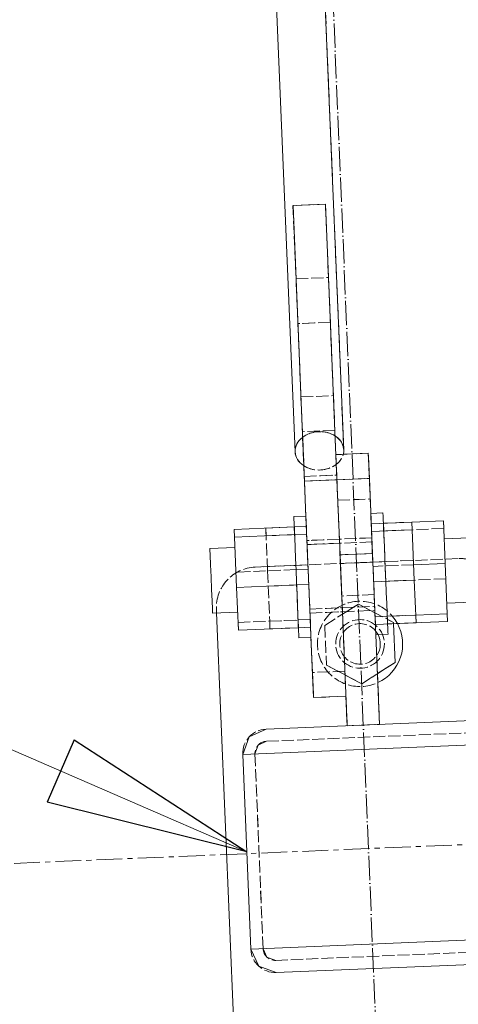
# Model space of a CAD drawing. Header units: millimetres. Extents: x -15129 to 9171, y -18789 to 5877.
# Tile 60 of 256: x -11615 to -11507, y -12719 to -12477. Entities that reach past the tile are written whole.
import ezdxf

# ---------------------------------------------------------------- set-up
doc = ezdxf.new("R2010")
doc.units = ezdxf.units.MM
for name, pattern in [('ACAD_ISO02W100', [15, 12, -3]), ('ACAD_ISO04W100', [30, 24, -3, 0, -3]), ('CENTER', [50.8, 31.75, -6.35, 6.35, -6.35])]:
    doc.linetypes.add(name, pattern=pattern)
for name, color, linetype in [('AS_Belki', 145, 'Continuous'), ('AS_Blachy', 30, 'Continuous'), ('AS_Kotwy', 9, 'Continuous'), ('AS_Siatki', 72, 'Continuous'), ('AS_Sruby', 9, 'Continuous')]:
    doc.layers.add(name, color=color, linetype=linetype)

msp = doc.modelspace()

# ---------------------------------------------------------------- linework, layer by layer
at = {"color": 7, "lineweight": 13}
msp.add_line((-11558.72, -12681.9), (-11904.73, -12531.74), dxfattribs=at)
at = {"color": 5, "linetype": 'CENTER', "lineweight": 13, "ltscale": 0.2}
msp.add_line((-12773.29, -12733.01, 76020), (-9395.59, -12592.13, 38010), dxfattribs=at)
at = {"color": 0, "linetype": 'ByBlock', "lineweight": -2}
for p, q in [((-11601.27, -12654.35), (-11607.91, -12669.64)), ((-11601.27, -12654.35), (-11558.72, -12681.9)), ((-11558.72, -12681.9), (-11607.91, -12669.64))]:
    msp.add_line(p, q, dxfattribs=at)
at = {"layer": 'AS_Belki', "color": 145, "linetype": 'Continuous', "lineweight": 13, "ltscale": 0.25}
for p, q in [((-11566.3, -12116.5), (-11546.82, -12583.4)), ((-11534.83, -12582.9), (-11552.1, -12168.91)), ((-11558.54, -12302.47), (-11546.83, -12583.4)), ((-11553.98, -12651.68), (-9498.01, -12565.93)), ((-9491.77, -12571.67), (-11559.72, -12657.92)), ((-11557.72, -12705.88), (-9489.77, -12619.63)), ((-11551.48, -12711.63), (-9495.51, -12625.88)), ((-11558.14, -12653.61), (-11559.72, -12657.92)), ((-11558.14, -12653.61), (-11559.72, -12657.92)), ((-11553.98, -12651.68), (-11558.14, -12653.61)), ((-11559.72, -12657.92), (-11557.72, -12705.88)), ((-11559.72, -12657.92), (-11557.72, -12705.88)), ((-11557.72, -12705.88), (-11555.79, -12710.05)), ((-11555.79, -12710.05), (-11551.48, -12711.63))]:
    msp.add_line(p, q, dxfattribs=at)
at = {"layer": 'AS_Belki', "color": 84, "linetype": 'ACAD_ISO02W100', "lineweight": 13, "ltscale": 0.25}
for p, q in [((-11534.84, -12582.9), (-11546.55, -12301.97)), ((-11551.6, -12708.63), (-9495.63, -12622.88)), ((-11553.85, -12654.67), (-11472.1, -12651.26)), ((-11553.85, -12654.67), (-11505.89, -12652.67)), ((-11555.93, -12655.64), (-11556.72, -12657.8)), ((-11553.85, -12654.67), (-11555.93, -12655.64)), ((-11554.73, -12705.76), (-11556.73, -12657.8)), ((-11556.72, -12657.8), (-11554.72, -12705.76)), ((-11553.76, -12707.84), (-11554.73, -12705.76)), ((-11554.72, -12705.76), (-11553.76, -12707.84)), ((-11553.76, -12707.84), (-11551.6, -12708.63)), ((-11551.6, -12708.63), (-11553.76, -12707.84))]:
    msp.add_line(p, q, dxfattribs=at)
at = {"layer": 'AS_Belki', "color": 84, "linetype": 'ACAD_ISO02W100', "lineweight": 13, "ltscale": 0.25, "extrusion": (-0.025724, 0.61695, 0.786582)}
msp.add_arc((12055.03, 9510.9, -7466.29), 6, 47.3551, 360, dxfattribs=at)
at = {"layer": 'AS_Belki', "color": 84, "linetype": 'ACAD_ISO02W100', "lineweight": 13, "ltscale": 0.25, "extrusion": (0.025739, -0.616949, 0.786582)}
for start, end in [(47.3552, 132.6447), (227.3552, 345.6716)]:
    msp.add_arc((-12055.31, -9510.67, 7466.11), 6, start, end, dxfattribs=at)
at = {"layer": 'AS_Belki', "color": 145, "linetype": 'Continuous', "lineweight": 13, "ltscale": 0.25, "extrusion": (0.025739, -0.616949, 0.786582)}
for start, end in [(132.6447, 227.3552), (345.6716, 47.3552)]:
    msp.add_arc((-12055.31, -9510.67, 7466.11), 6, start, end, dxfattribs=at)
at = {"layer": 'AS_Belki', "color": 145, "linetype": 'Continuous', "lineweight": 13, "ltscale": 0.25, "extrusion": (-0.025724, 0.61695, 0.786582)}
msp.add_arc((12055.03, 9510.9, -7466.29), 6, 360, 47.3551, dxfattribs=at)
at = {"layer": 'AS_Belki', "color": 84, "linetype": 'ACAD_ISO02W100', "lineweight": 13, "ltscale": 0.25, "extrusion": (-3.05884e-14, 8.72921e-15, -1)}
msp.add_arc((11553.73, -12657.67), 6, 357.6117, 87.6117, dxfattribs=at)
at = {"layer": 'AS_Belki', "color": 84, "linetype": 'ACAD_ISO02W100', "lineweight": 13, "ltscale": 0.25}
for centre, start, end in [((-11553.73, -12657.67), 92.3883, 182.3883), ((-11551.73, -12705.63), 182.3883, 272.3883)]:
    msp.add_arc(centre, 3, start, end, dxfattribs=at)
at = {"layer": 'AS_Belki', "color": 84, "linetype": 'ACAD_ISO02W100', "lineweight": 13, "ltscale": 0.25, "extrusion": (-1.41938e-14, -4.32616e-14, -1)}
msp.add_arc((11551.73, -12705.63), 6, 267.6117, 357.6117, dxfattribs=at)
at = {"layer": 'AS_Blachy', "color": 84, "linetype": 'ACAD_ISO02W100', "lineweight": 13, "ltscale": 0.25}
for p, q in [((-11543.54, -12522.56), (-11547.36, -12522.72)), ((-11546.6, -12540.79), (-11547.36, -12522.72)), ((-11539.36, -12522.39), (-11543.54, -12522.56)), ((-11538.61, -12540.46), (-11539.36, -12522.39)), ((-11546.14, -12551.8), (-11546.6, -12540.79)), ((-11546.59, -12540.79), (-11538.6, -12540.46)), ((-11546.59, -12540.79), (-11538.61, -12540.46)), ((-11538.15, -12551.47), (-11538.61, -12540.46)), ((-11545.39, -12569.87), (-11546.14, -12551.8)), ((-11538.14, -12551.46), (-11546.13, -12551.8)), ((-11542.08, -12551.63), (-11546.13, -12551.8)), ((-11538.15, -12551.47), (-11542.08, -12551.63)), ((-11537.4, -12569.54), (-11538.15, -12551.47)), ((-11537.39, -12569.54), (-11538.14, -12551.46)), ((-11544.69, -12586.72), (-11545.39, -12569.87)), ((-11545.38, -12569.87), (-11537.39, -12569.54)), ((-11545.38, -12569.87), (-11537.4, -12569.54)), ((-11536.69, -12586.4), (-11537.4, -12569.54)), ((-11545.02, -12578.43), (-11545.16, -12575.21)), ((-11537.03, -12578.09), (-11545.02, -12578.43)), ((-11537.04, -12578.1), (-11545.02, -12578.43)), ((-11544.56, -12589.43), (-11545.02, -12578.43)), ((-11536.78, -12584.07), (-11536.79, -12584.07)), ((-11535.37, -12584.01), (-11536.78, -12584.07)), ((-11528.8, -12583.74), (-11535.36, -12584.01)), ((-11528.8, -12583.74), (-11528.65, -12587.37)), ((-11544.68, -12586.73), (-11544.56, -12589.43)), ((-11536.58, -12589.1), (-11536.69, -12586.4)), ((-11536.57, -12589.1), (-11536.68, -12586.39)), ((-11528.65, -12587.37), (-11528.33, -12594.99)), ((-11544.57, -12589.43), (-11544.56, -12589.43)), ((-11544.56, -12589.43), (-11536.57, -12589.1)), ((-11544.56, -12589.43), (-11540.56, -12589.27)), ((-11544.52, -12590.58), (-11544.56, -12589.43)), ((-11544.53, -12590.58), (-11536.53, -12590.25)), ((-11540.56, -12589.27), (-11536.58, -12589.1)), ((-11535.22, -12621.76), (-11536.58, -12589.1)), ((-11536.53, -12590.25), (-11528.54, -12589.92)), ((-11536.32, -12595.32), (-11536.31, -12595.32)), ((-11536.31, -12595.32), (-11528.32, -12594.98)), ((-11536.31, -12595.32), (-11528.33, -12594.99)), ((-11528.33, -12594.99), (-11527.89, -12605.56)), ((-11542.92, -12629.1), (-11544.17, -12599.22)), ((-11543.91, -12605.23), (-11543.92, -12605.23)), ((-11535.91, -12604.9), (-11543.91, -12605.23)), ((-11539.88, -12605.06), (-11543.91, -12605.23)), ((-11535.92, -12604.9), (-11539.88, -12605.06)), ((-11535.91, -12604.9), (-11535.92, -12604.9)), ((-11527.92, -12604.56), (-11535.91, -12604.9)), ((-11527.93, -12604.57), (-11535.91, -12604.9)), ((-11527.51, -12614.57), (-11527.89, -12605.56)), ((-11506.69, -12609.67), (-11556.64, -12611.75)), ((-11527.77, -12608.43), (-11535.76, -12608.76)), ((-11534.01, -12650.84), (-11535.76, -12608.76)), ((-11517.68, -12610.13), (-11524.68, -12610.42)), ((-11553.66, -12611.63), (-11556.64, -12611.75)), ((-11546.65, -12611.34), (-11553.66, -12611.63)), ((-11543.67, -12611.21), (-11546.65, -12611.34)), ((-11543.66, -12611.21), (-11543.67, -12611.21)), ((-11535.66, -12610.88), (-11535.67, -12610.88)), ((-11531.08, -12610.69), (-11535.66, -12610.88)), ((-11527.68, -12610.55), (-11531.08, -12610.69)), ((-11527.67, -12610.55), (-11527.68, -12610.55)), ((-11524.68, -12610.42), (-11527.67, -12610.55)), ((-11527.51, -12614.57), (-11527.35, -12618.56)), ((-11535.34, -12618.9), (-11535.22, -12621.76)), ((-11535.33, -12618.9), (-11535.34, -12618.9)), ((-11527.34, -12618.56), (-11535.33, -12618.9)), ((-11527.35, -12618.56), (-11535.33, -12618.9)), ((-11534, -12650.84), (-11535.33, -12618.9)), ((-11527.23, -12621.43), (-11527.35, -12618.56)), ((-11566.22, -12622.16), (-11566.18, -12623.05)), ((-11566.22, -12622.16), (-11566.18, -12623.05)), ((-11535.18, -12622.76), (-11535.22, -12621.76)), ((-11527.23, -12621.43), (-11527.19, -12622.42)), ((-11543.17, -12623.09), (-11543.16, -12623.09)), ((-11543.16, -12623.09), (-11535.17, -12622.76)), ((-11543.16, -12623.09), (-11539.04, -12622.92)), ((-11539.04, -12622.92), (-11535.18, -12622.76)), ((-11534.93, -12628.78), (-11535.18, -12622.76)), ((-11535.18, -12622.76), (-11535.17, -12622.76)), ((-11535.17, -12622.76), (-11527.17, -12622.42)), ((-11535.17, -12622.76), (-11527.19, -12622.42)), ((-11527.19, -12622.42), (-11526.01, -12650.51)), ((-11534.78, -12632.34), (-11534.93, -12628.78)), ((-11534.57, -12637.4), (-11534.78, -12632.34)), ((-11534.56, -12637.4), (-11542.55, -12637.74)), ((-11534.57, -12637.4), (-11542.55, -12637.74)), ((-11534.35, -12642.69), (-11534.57, -12637.4)), ((-11542.29, -12643.92), (-11538.28, -12643.75)), ((-11534.31, -12643.59), (-11534.35, -12642.69)), ((-11526.01, -12650.51), (-11534.01, -12650.84)), ((-11534, -12650.84), (-11526, -12650.51)), ((-11534, -12650.84), (-11530, -12650.68)), ((-11530, -12650.68), (-11526.34, -12650.52)), ((-11526.34, -12650.52), (-11526.21, -12650.52)), ((-11526.21, -12650.52), (-11526.01, -12650.51))]:
    msp.add_line(p, q, dxfattribs=at)
at = {"layer": 'AS_Blachy', "color": 145, "linetype": 'Continuous', "lineweight": 13, "ltscale": 0.25}
for p, q in [((-11539.35, -12522.39), (-11547.35, -12522.72)), ((-11545.16, -12575.21), (-11547.35, -12522.72)), ((-11539.35, -12522.39), (-11536.52, -12590.25)), ((-11545.16, -12575.21), (-11544.52, -12590.58)), ((-11528.79, -12583.73), (-11536.78, -12584.07)), ((-11528.79, -12583.73), (-11528.75, -12584.63)), ((-11528.75, -12584.63), (-11528.53, -12589.92)), ((-11544.17, -12599.22), (-11544.69, -12586.72)), ((-11544.52, -12590.58), (-11536.52, -12590.25)), ((-11544.15, -12599.46), (-11544.52, -12590.58)), ((-11528.53, -12589.92), (-11536.52, -12590.25)), ((-11536.52, -12590.25), (-11535.75, -12608.76)), ((-11528.53, -12589.92), (-11527.76, -12608.42)), ((-11543.68, -12610.58), (-11544.15, -12599.46)), ((-11527.76, -12608.42), (-11535.75, -12608.76)), ((-11535.75, -12608.76), (-11534, -12650.84)), ((-11527.59, -12612.42), (-11527.76, -12608.42)), ((-11543.2, -12622.24), (-11543.68, -12610.58)), ((-11527.59, -12612.42), (-11526, -12650.51)), ((-11542.76, -12632.67), (-11543.2, -12622.24)), ((-11566.18, -12623.05), (-11561.22, -12742.06)), ((-11542.56, -12637.74), (-11542.92, -12629.1)), ((-11542.44, -12640.28), (-11542.76, -12632.67)), ((-11542.34, -12643.03), (-11542.56, -12637.74)), ((-11542.55, -12637.74), (-11542.56, -12637.74)), ((-11542.29, -12643.92), (-11542.44, -12640.28)), ((-11542.3, -12643.92), (-11542.34, -12643.03)), ((-11542.3, -12643.92), (-11542.29, -12643.92)), ((-11542.29, -12643.92), (-11534.3, -12643.59)), ((-11538.28, -12643.75), (-11534.31, -12643.59)), ((-11534.01, -12650.84), (-11534.31, -12643.59))]:
    msp.add_line(p, q, dxfattribs=at)
at = {"layer": 'AS_Blachy', "color": 84, "linetype": 'ACAD_ISO02W100', "lineweight": 13, "ltscale": 0.25}
msp.add_circle((-11530.83, -12630.69), 6, dxfattribs=at)
for centre, start, end in [((-11506.27, -12619.66), 73.5557, 92.3883), ((-11556.23, -12621.75), 92.3883, 182.3883)]:
    msp.add_arc(centre, 10, start, end, dxfattribs=at)
at = {"layer": 'AS_Kotwy', "color": 84, "linetype": 'ACAD_ISO02W100', "lineweight": 13, "ltscale": 0.25}
for p, q in [((-11539.52, -12626.15), (-11531.24, -12620.9)), ((-11532.41, -12621.65), (-11534.09, -12622.71)), ((-11531.24, -12620.9), (-11532.41, -12621.65)), ((-11531.24, -12620.9), (-11522.56, -12625.45)), ((-11528.25, -12622.47), (-11531.24, -12620.9)), ((-11535.14, -12623.38), (-11535.15, -12623.38)), ((-11534.09, -12622.71), (-11535.14, -12623.38)), ((-11527.16, -12623.04), (-11528.25, -12622.47)), ((-11527.15, -12623.04), (-11527.16, -12623.04)), ((-11522.56, -12625.45), (-11524.09, -12624.64)), ((-11539.52, -12626.15), (-11539.11, -12635.94)), ((-11522.56, -12625.45), (-11522.55, -12625.71)), ((-11522.55, -12625.71), (-11522.56, -12625.45)), ((-11539.11, -12635.94), (-11534.53, -12638.34)), ((-11530.42, -12640.49), (-11539.11, -12635.94)), ((-11522.15, -12635.24), (-11530.42, -12640.49)), ((-11534.53, -12638.34), (-11534.52, -12638.35)), ((-11534.52, -12638.35), (-11530.42, -12640.49)), ((-11530.42, -12640.49), (-11526.54, -12638.02)), ((-11526.54, -12638.02), (-11526.52, -12638.01))]:
    msp.add_line(p, q, dxfattribs=at)
at = {"layer": 'AS_Kotwy', "color": 145, "linetype": 'Continuous', "lineweight": 13, "ltscale": 0.25}
for p in [(-11522.55, -12625.71), (-11526.52, -12638.01)]:
    msp.add_line(p, (-11522.15, -12635.24), dxfattribs=at)
at = {"layer": 'AS_Kotwy', "color": 84, "linetype": 'ACAD_ISO02W100', "lineweight": 13, "ltscale": 0.25}
for radius, start, end in [(10.5, 28.7163, 294.7824), (5, 27.3332, 326.9977)]:
    msp.add_arc((-11530.83, -12630.69), radius, start, end, dxfattribs=at)
at = {"layer": 'AS_Kotwy', "color": 145, "linetype": 'Continuous', "lineweight": 13, "ltscale": 0.25}
for radius, start, end in [(10.5, 294.7824, 28.7137), (5, 326.9977, 27.3332)]:
    msp.add_arc((-11530.83, -12630.69), radius, start, end, dxfattribs=at)
at = {"layer": 'AS_Siatki', "color": 20, "linetype": 'ACAD_ISO04W100', "lineweight": 13, "ltscale": 0.25}
msp.add_line((-11347.6, -17024.7), (-12017.05, -973.9), dxfattribs=at)
at = {"layer": 'AS_Sruby', "color": 145, "linetype": 'Continuous', "lineweight": 13, "ltscale": 0.25}
for p, q in [((-11544.16, -12599.22), (-11547.15, -12599.34)), ((-11547.13, -12599.85), (-11547.15, -12599.34)), ((-11547.09, -12600.92), (-11547.13, -12599.85)), ((-11525.18, -12598.43), (-11528.17, -12598.55)), ((-11525.18, -12598.43), (-11525.18, -12598.49)), ((-11525.18, -12598.49), (-11525.15, -12599.13)), ((-11525.15, -12599.13), (-11525.1, -12600.31)), ((-11525.1, -12600.31), (-11525.08, -12600.91)), ((-11510.29, -12600.35), (-11518.07, -12600.68)), ((-11509.85, -12610.86), (-11510.29, -12600.35)), ((-11547.05, -12601.88), (-11561.84, -12602.5)), ((-11561.84, -12602.5), (-11561.76, -12604.39)), ((-11547.05, -12601.88), (-11554.05, -12602.18)), ((-11547.02, -12602.5), (-11547.09, -12600.92)), ((-11546.94, -12604.53), (-11547.02, -12602.5)), ((-11518.07, -12600.67), (-11528.06, -12601.09)), ((-11528.03, -12601.89), (-11527.99, -12602.98)), ((-11517.99, -12602.57), (-11527.99, -12602.98)), ((-11517.99, -12602.57), (-11518.07, -12600.67)), ((-11517.48, -12614.97), (-11517.99, -12602.57)), ((-11546.97, -12603.77), (-11561.76, -12604.39)), ((-11561.76, -12604.39), (-11561.24, -12616.79)), ((-11546.84, -12606.94), (-11546.94, -12604.53)), ((-11503.91, -12604.56), (-11510.1, -12604.82)), ((-11561.65, -12606.97), (-11567.84, -12607.23)), ((-11567.84, -12607.23), (-11567.83, -12607.46)), ((-11567.83, -12607.46), (-11567.77, -12608.87)), ((-11546.72, -12609.63), (-11546.84, -12606.94)), ((-11567.77, -12608.87), (-11567.68, -12611.24)), ((-11546.61, -12612.49), (-11546.72, -12609.63)), ((-11527.76, -12608.42), (-11527.59, -12612.42)), ((-11567.68, -12611.24), (-11567.55, -12614.21)), ((-11546.48, -12615.43), (-11546.61, -12612.49)), ((-11509.85, -12610.86), (-11517.63, -12611.19)), ((-11509.33, -12623.26), (-11509.85, -12610.86)), ((-11567.55, -12614.21), (-11567.42, -12617.31)), ((-11517.48, -12614.97), (-11527.47, -12615.38)), ((-11517.04, -12625.48), (-11517.48, -12614.97)), ((-11567.42, -12617.31), (-11567.31, -12620.1)), ((-11546.45, -12616.18), (-11561.24, -12616.79)), ((-11561.24, -12616.79), (-11560.8, -12627.3)), ((-11546.36, -12618.32), (-11546.48, -12615.43)), ((-11546.25, -12621.06), (-11546.36, -12618.32)), ((-11567.31, -12620.1), (-11567.22, -12622.13)), ((-11567.22, -12622.13), (-11567.18, -12623.1)), ((-11546.14, -12623.54), (-11546.25, -12621.06)), ((-11509.44, -12620.69), (-11503.25, -12620.43)), ((-11567.18, -12623.1), (-11560.99, -12622.84)), ((-11546.06, -12625.66), (-11546.14, -12623.54)), ((-11517.12, -12623.59), (-11509.33, -12623.26)), ((-11509.26, -12625.15), (-11509.33, -12623.26)), ((-11560.8, -12627.3), (-11546.01, -12626.69)), ((-11545.99, -12627.35), (-11546.06, -12625.66)), ((-11527.03, -12625.9), (-11517.04, -12625.48)), ((-11524.04, -12625.77), (-11509.26, -12625.15)), ((-11524.04, -12625.83), (-11524, -12626.74)), ((-11524, -12626.74), (-11523.96, -12627.8)), ((-11545.94, -12628.53), (-11545.99, -12627.35)), ((-11545.91, -12629.16), (-11545.94, -12628.53)), ((-11545.91, -12629.23), (-11542.91, -12629.1)), ((-11545.91, -12629.23), (-11545.91, -12629.16)), ((-11526.92, -12628.44), (-11523.94, -12628.31)), ((-11523.96, -12627.8), (-11523.94, -12628.31))]:
    msp.add_line(p, q, dxfattribs=at)
at = {"layer": 'AS_Sruby', "color": 84, "linetype": 'ACAD_ISO02W100', "lineweight": 13, "ltscale": 0.25}
for p, q in [((-11528.17, -12598.55), (-11528.18, -12598.55)), ((-11510.21, -12602.24), (-11510.29, -12600.35)), ((-11561.84, -12602.5), (-11561.76, -12604.39)), ((-11554.05, -12602.18), (-11553.97, -12604.07)), ((-11554.05, -12602.18), (-11553.61, -12612.69)), ((-11544.06, -12601.76), (-11547.05, -12601.88)), ((-11546.97, -12603.77), (-11547.05, -12601.88)), ((-11543.87, -12606.26), (-11544.06, -12601.76)), ((-11528.06, -12601.09), (-11528.03, -12601.89)), ((-11518.07, -12600.68), (-11525.08, -12600.97)), ((-11525.08, -12600.91), (-11525.03, -12601.99)), ((-11525.08, -12600.97), (-11525, -12602.86)), ((-11525.08, -12600.97), (-11524.98, -12603.24)), ((-11525.03, -12601.99), (-11524.95, -12604.11)), ((-11510.21, -12602.24), (-11525, -12602.86)), ((-11525, -12602.86), (-11524.48, -12615.26)), ((-11517.99, -12602.57), (-11518.07, -12600.67)), ((-11543.98, -12603.65), (-11553.97, -12604.07)), ((-11546.96, -12604.07), (-11546.97, -12603.77)), ((-11524.95, -12604.11), (-11524.84, -12606.59)), ((-11543.86, -12606.22), (-11543.87, -12606.23)), ((-11543.62, -12612.27), (-11543.87, -12606.26)), ((-11527.88, -12605.56), (-11543.86, -12606.22)), ((-11539.96, -12606.06), (-11543.86, -12606.22)), ((-11535.88, -12605.89), (-11539.96, -12606.06)), ((-11535.87, -12605.89), (-11535.88, -12605.89)), ((-11527.89, -12605.56), (-11535.87, -12605.89)), ((-11527.89, -12605.56), (-11527.84, -12606.72)), ((-11527.84, -12606.72), (-11527.81, -12607.55)), ((-11527.81, -12607.55), (-11527.73, -12609.46)), ((-11524.84, -12606.59), (-11524.73, -12609.33)), ((-11524.84, -12606.71), (-11524.64, -12611.48)), ((-11527.73, -12609.46), (-11527.67, -12610.76)), ((-11524.73, -12609.33), (-11524.61, -12612.22)), ((-11546.61, -12612.39), (-11561.4, -12613.01)), ((-11546.61, -12612.39), (-11553.61, -12612.69)), ((-11553.61, -12612.69), (-11553.1, -12625.09)), ((-11543.62, -12612.27), (-11546.61, -12612.39)), ((-11527.67, -12610.76), (-11527.61, -12612.35)), ((-11517.63, -12611.19), (-11527.63, -12611.6)), ((-11527.61, -12612.35), (-11527.51, -12614.57)), ((-11517.63, -12611.19), (-11524.64, -12611.48)), ((-11524.64, -12611.48), (-11524.62, -12611.98)), ((-11524.61, -12612.22), (-11524.49, -12615.16)), ((-11509.69, -12614.64), (-11524.48, -12615.26)), ((-11543.46, -12616.05), (-11553.46, -12616.47)), ((-11546.21, -12622.09), (-11546.45, -12616.18)), ((-11524.49, -12615.16), (-11524.37, -12618.03)), ((-11527.35, -12618.56), (-11527.25, -12620.84)), ((-11524.37, -12618.03), (-11524.25, -12620.72)), ((-11546.01, -12626.69), (-11546.21, -12622.09)), ((-11543.21, -12622.1), (-11543.2, -12622.1)), ((-11543.2, -12622.1), (-11535.21, -12621.76)), ((-11543.2, -12622.1), (-11539.12, -12621.93)), ((-11539.12, -12621.93), (-11535.22, -12621.76)), ((-11535.22, -12621.76), (-11535.21, -12621.76)), ((-11535.21, -12621.76), (-11527.22, -12621.43)), ((-11535.21, -12621.76), (-11527.23, -12621.43)), ((-11527.25, -12620.84), (-11527.23, -12621.43)), ((-11524.25, -12620.72), (-11524.15, -12623.13)), ((-11560.88, -12625.41), (-11546.09, -12624.8)), ((-11553.1, -12625.09), (-11546.09, -12624.8)), ((-11546.09, -12624.8), (-11543.11, -12624.67)), ((-11546.01, -12626.69), (-11546.09, -12624.8)), ((-11543.03, -12626.56), (-11543.11, -12624.67)), ((-11527.11, -12624), (-11517.12, -12623.59)), ((-11527.03, -12625.9), (-11527.11, -12624)), ((-11524.15, -12623.13), (-11524.07, -12625.16)), ((-11524.12, -12623.88), (-11517.12, -12623.59)), ((-11524.12, -12623.88), (-11524.06, -12625.43)), ((-11517.04, -12625.48), (-11517.12, -12623.59)), ((-11509.26, -12625.15), (-11509.33, -12623.26)), ((-11560.88, -12625.41), (-11560.8, -12627.3)), ((-11553.1, -12625.09), (-11553.02, -12626.98)), ((-11553.1, -12625.09), (-11553.02, -12626.98)), ((-11553.02, -12626.98), (-11546.01, -12626.69)), ((-11546.01, -12626.69), (-11543.03, -12626.56)), ((-11527.03, -12625.9), (-11527.07, -12624.86)), ((-11524.07, -12625.16), (-11524.04, -12625.83)), ((-11524.06, -12625.43), (-11524.04, -12625.77)), ((-11526.93, -12628.44), (-11526.92, -12628.44))]:
    msp.add_line(p, q, dxfattribs=at)

doc.saveas('drawing.dxf')
